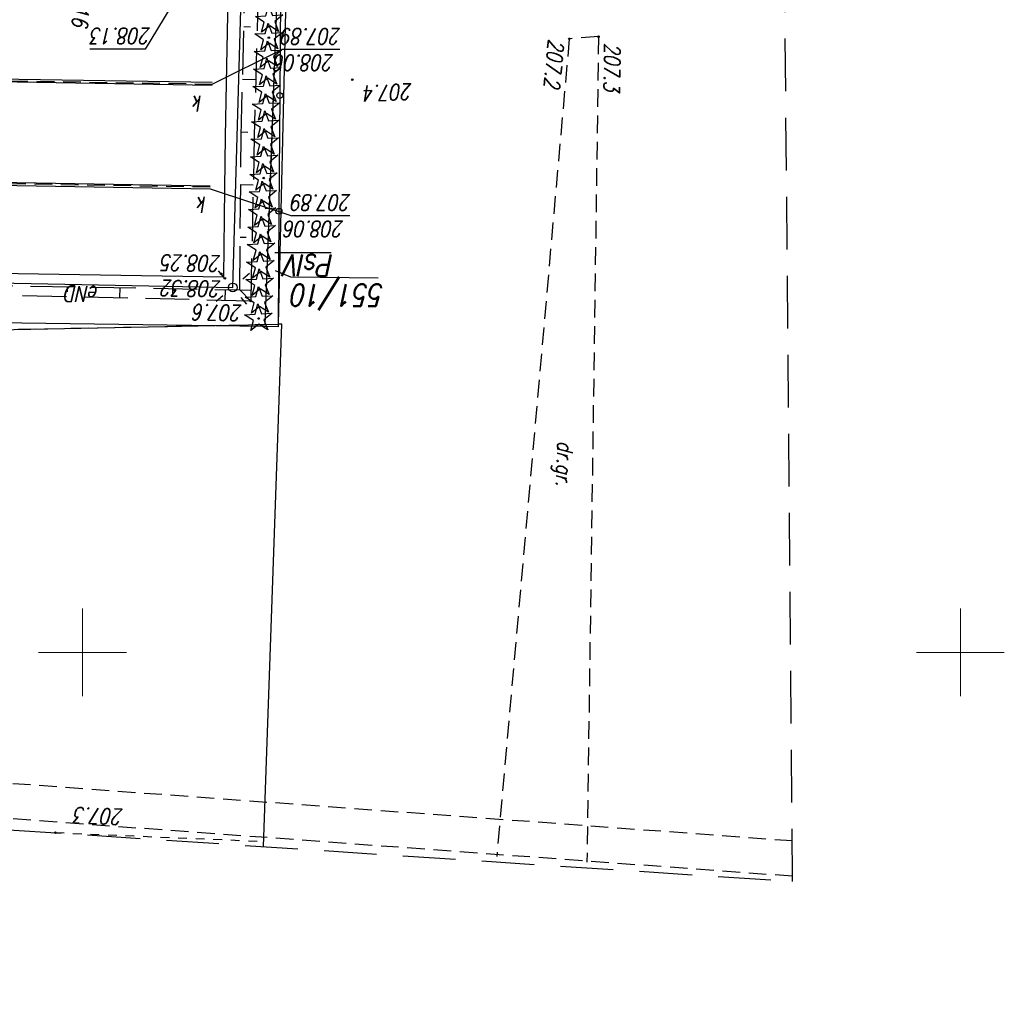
# Model space of a CAD drawing. Extents: x -110 to 11927435, y -6590197 to 5675008.
# Tile 58 of 71: x -2 to 54, y -194 to -139. Entities that reach past the tile are written whole.
import ezdxf
from ezdxf.enums import TextEntityAlignment as Align

# ---------------------------------------------------------------- set-up
doc = ezdxf.new("R2010")
doc.units = 0
for name, pattern in [('1', [0]), ('BGT', [0]), ('BPB', [1.5, 1, -0.5]), ('KOJ', [0]), ('KON', [1.5, 1, -0.5]), ('KOR', [1, 0.5, -0.5]), ('KOU', [1.5, 1, -0.5]), ('UPE', [0]), ('UPK', [0]), ('WSD', [3.5, 2.5, -1]), ('WSQ', [3.5, 2.5, -1])]:
    doc.linetypes.add(name, pattern=pattern)
doc.layers.get('0').update_dxf_attribs({"color": 250, "linetype": 'CONTINUOUS', "lineweight": 100})
doc.layers.add('_0', color=7, linetype='CONTINUOUS')
doc.layers.add('PARSI', color=7, linetype='CONTINUOUS', lineweight=20, true_color=0x0a0909)
doc.styles.add('K1_ACAD', font='romans.shx', dxfattribs={"width": 0.8, "oblique": 12})
doc.linetypes.add('BGS', pattern='A,3.75,[45,msgB.shx,S=0.625,R=0,X=0,Y=0],3.75', length=7.5)

# ---------------------------------------------------------------- blocks, each defined once
blk = doc.blocks.new('other_WSU')
at = {"linetype": 'Continuous'}
blk.add_circle((0, 0), 0.045, dxfattribs=at)
blk = doc.blocks.new('other_WSP')
at = {"linetype": 'Continuous'}
blk.add_circle((0, 0), 0.045, dxfattribs=at)
blk = doc.blocks.new('other_LAT')
at = {"linetype": 'Continuous'}
for p, q in [((0, 0.75), (0, 1.25)), ((-1.25, 0), (-0.75, 0)), ((0.75, 0), (1.25, 0)), ((0, -0.75), (0, -1.25))]:
    blk.add_line(p, q, dxfattribs=at)
blk = doc.blocks.new('other_SLS')
at = {"linetype": 'Continuous'}
blk.add_circle((0, 0), 0.25, dxfattribs=at)
blk = doc.blocks.new('other_DIG')
at = {"linetype": 'Continuous'}
for p, q in [((-0.3012, 0.09375), (-0.4937, 0.6621)), ((-0.4937, 0.6621), (-0.0039, 0.31545)), ((-0.0039, 0.31545), (0.4771, 0.67415)), ((0.4771, 0.67415), (0.2988, 0.1012)), ((-0.78225, -0.26495), (-0.3012, 0.09375)), ((0.2988, 0.1012), (0.7886, -0.24545)), ((-0.18225, -0.2575), (-0.78225, -0.26495)), ((0.01025, -0.82585), (-0.18225, -0.2575)), ((0.1886, -0.2529), (0.01025, -0.82585)), ((0.7886, -0.24545), (0.1886, -0.2529))]:
    blk.add_line(p, q, dxfattribs=at)
blk.add_circle((0, 0), 0.045, dxfattribs=at)
blk = doc.blocks.new('other_DIN')
at = {"linetype": 'Continuous'}
for p, q in [((-0.3012, 0.09375), (-0.4937, 0.6621)), ((-0.4937, 0.6621), (-0.0039, 0.31545)), ((-0.0039, 0.31545), (0.4771, 0.67415)), ((0.4771, 0.67415), (0.2988, 0.1012)), ((-0.78225, -0.26495), (-0.3012, 0.09375)), ((0.2988, 0.1012), (0.7886, -0.24545)), ((-0.18225, -0.2575), (-0.78225, -0.26495)), ((0.01025, -0.82585), (-0.18225, -0.2575)), ((0.1886, -0.2529), (0.01025, -0.82585)), ((0.7886, -0.24545), (0.1886, -0.2529))]:
    blk.add_line(p, q, dxfattribs=at)
blk = doc.blocks.new('mzsk01')
at = {"layer": 'PARSI'}
for p, q in [((0, -5), (0, 5)), ((5, 0), (-5, 0))]:
    blk.add_line(p, q, dxfattribs=at)
blk = doc.blocks.new('mdcp Łuszczanowiece')
at = {"layer": '_0', "linetype": 'KOU'}
for p, q in [((6591109.557, 5674862.751), (6591158.28, 5674859.17)), ((6591109.579, 5674860.74), (6591158.3, 5674857.16)), ((6591159.66, 5674831.72), (6591139.59, 5674831.32)), ((6591139.59, 5674831.32), (6591136.651, 5674751.311)), ((6591142.732, 5674823.511), (6591173.733, 5674822.987)), ((6591173.598, 5674817.135), (6591142.608, 5674817.63))]:
    blk.add_line(p, q, dxfattribs=at)
at = {"layer": '_0', "linetype": 'KON'}
for p, q in [((6591120.61, 5674814.928), (6591121.271, 5674861.955)), ((6591122.276, 5674815.058), (6591126.401, 5674861.623)), ((6591120.61, 5674814.928), (6591122.276, 5674815.058))]:
    blk.add_line(p, q, dxfattribs=at)
at = {"layer": '_0'}
for p, q in [((6591139.693, 5674861.059), (6591138.65, 5674831.3)), ((6591159.66, 5674831.72), (6591139.59, 5674831.32)), ((6591139.59, 5674831.32), (6591136.27, 5674740.94)), ((6591139.59, 5674831.32), (6591137.53, 5674775.33)), ((6591138.84, 5674831.3), (6591137.53, 5674775.33)), ((6591138.65, 5674831.3), (6591138.84, 5674831.3)), ((6591139.59, 5674831.32), (6591138.84, 5674831.3)), ((6591133.157, 5674828.687), (6591138.136, 5674828.622)), ((6591138.136, 5674828.622), (6591139.006, 5674828.261))]:
    blk.add_line(p, q, dxfattribs=at)
at = {"layer": '_0', "linetype": 'KOR'}
for p, q in [((6591151.541, 5674860.265), (6591139.661, 5674860.764)), ((6591151.542, 5674860.278), (6591151.541, 5674860.265))]:
    blk.add_line(p, q, dxfattribs=at)
at = {"layer": '_0', "linetype": 'BGT'}
for p, q in [((6591138.808, 5674824.876), (6591138.855, 5674831.467)), ((6591138.855, 5674831.467), (6591139.657, 5674831.44)), ((6591138.762, 5674818.285), (6591138.808, 5674824.876)), ((6591138.715, 5674811.694), (6591138.762, 5674818.285))]:
    blk.add_line(p, q, dxfattribs=at)
at = {"layer": '_0', "linetype": 'BGS'}
blk.add_line((6591139.656, 5674831.444), (6591166.557, 5674831.076), dxfattribs=at)
at = {"layer": '_0', "linetype": 'WSD'}
for p, q in [((6591140.212, 5674820.573), (6591140.418, 5674829.991)), ((6591140.418, 5674829.991), (6591173.903, 5674829.21)), ((6591139.903, 5674808.608), (6591140.212, 5674820.573))]:
    blk.add_line(p, q, dxfattribs=at)
at = {"layer": '_0', "linetype": '1'}
for p, q in [((6591141.045, 5674829.356), (6591140.418, 5674829.991)), ((6591141.045, 5674829.356), (6591140.418, 5674829.991)), ((6591141.872, 5674829.341), (6591141.883, 5674829.957)), ((6591144.871, 5674829.286), (6591144.877, 5674829.586)), ((6591147.871, 5674829.231), (6591147.882, 5674829.817)), ((6591150.871, 5674829.176), (6591150.876, 5674829.461)), ((6591141.045, 5674829.356), (6591140.405, 5674829.362)), ((6591141.017, 5674826.356), (6591140.678, 5674826.359)), ((6591140.988, 5674823.356), (6591140.273, 5674823.363)), ((6591140.956, 5674820.356), (6591140.582, 5674820.366)), ((6591140.88, 5674817.357), (6591140.13, 5674817.376)), ((6591140.803, 5674814.357), (6591140.428, 5674814.367))]:
    blk.add_line(p, q, dxfattribs=at)
at = {"layer": '_0', "linetype": 'UPE'}
for p, q in [((6591141.442, 5674829.213), (6591140.709, 5674803.707)), ((6591159.744, 5674828.868), (6591141.442, 5674829.213))]:
    blk.add_line(p, q, dxfattribs=at)
at = {"layer": '_0', "linetype": 'WSQ'}
for p, q in [((6591141.045, 5674829.356), (6591140.962, 5674820.594)), ((6591173.952, 5674828.751), (6591141.045, 5674829.356)), ((6591140.962, 5674820.594), (6591140.735, 5674811.686))]:
    blk.add_line(p, q, dxfattribs=at)
at = {"layer": '_0', "linetype": 'KOJ'}
for p, q in [((6591141.947, 5674828.613), (6591141.898, 5674823.571)), ((6591174.031, 5674828.074), (6591141.947, 5674828.613)), ((6591141.898, 5674823.571), (6591141.852, 5674820.612)), ((6591141.852, 5674820.612), (6591141.794, 5674817.576)), ((6591141.794, 5674817.576), (6591141.705, 5674812.552))]:
    blk.add_line(p, q, dxfattribs=at)
at = {"layer": '_0', "linetype": 'Continuous'}
for p, q in [((6591134.776, 5674825.136), (6591138.066, 5674825.136)), ((6591142.733, 5674823.591), (6591138.066, 5674825.136)), ((6591142.608, 5674817.63), (6591138.641, 5674815.671)), ((6591135.351, 5674815.671), (6591138.641, 5674815.671)), ((6591144.19, 5674811.95), (6591146.423, 5674815.648)), ((6591146.423, 5674815.648), (6591149.583, 5674815.648))]:
    blk.add_line(p, q, dxfattribs=at)
at = {"layer": '_0', "linetype": 'UPK'}
for p, q in [((6591207.157, 5674822.354), (6591142.73, 5674823.431)), ((6591207.16, 5674822.514), (6591142.733, 5674823.591)), ((6591142.609, 5674817.71), (6591207.045, 5674816.643)), ((6591142.607, 5674817.55), (6591207.043, 5674816.483))]:
    blk.add_line(p, q, dxfattribs=at)
at = {"layer": '_0', "linetype": 'BPB', "ltscale": 3}
blk.add_lwpolyline([(6591165.185, 5674987.457), (6591158.691, 5674859.807), (6591109.553, 5674863.045), (6591110.755, 5674725.53), (6591237.72, 5674719.424), (6591252.958, 5674983.187)], close=True, dxfattribs=at)
at = {"layer": '_0', "flags": 128}
blk.add_lwpolyline([(6591135.841, 5674827.237), (6591139.049, 5674827.251)], dxfattribs=at)
at = {"layer": '_0', "linetype": 'BGT'}
for centre in [(6591138.808, 5674824.876), (6591138.762, 5674818.285)]:
    blk.add_circle(centre, 0.17, dxfattribs=at)
at = {"layer": '_0'}
for name, p, rotation in [('other_WSP', (6591151.541, 5674860.265), 2.396156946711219), ('other_DIG', (6591139.966, 5674830.983), 2.396156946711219), ('other_DIN', (6591139.966, 5674830.983), 2.396156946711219), ('other_DIN', (6591139.93, 5674829.983), 2.396156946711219), ('other_LAT', (6591141.442, 5674829.213), 310.5410156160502), ('other_WSP', (6591140.418, 5674829.991), 2.396156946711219), ('other_DIN', (6591139.894, 5674828.984), 2.396129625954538), ('other_SLS', (6591141.442, 5674829.213), 2.396129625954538), ('other_DIN', (6591139.858, 5674827.985), 2.396129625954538), ('other_WSU', (6591141.893, 5674828.694), 2.396129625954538), ('other_WSU', (6591142.101, 5674828.443), 2.396129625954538), ('other_DIN', (6591139.821, 5674826.985), 2.396102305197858), ('other_DIN', (6591139.785, 5674825.986), 2.396102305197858), ('other_DIN', (6591139.749, 5674824.986), 2.396074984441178), ('other_DIN', (6591139.712, 5674823.987), 2.396074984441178), ('other_DIG', (6591139.676, 5674822.987), 2.396047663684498), ('other_DIN', (6591139.676, 5674822.987), 2.396047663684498), ('other_DIN', (6591139.64, 5674821.988), 2.396047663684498), ('other_DIN', (6591139.604, 5674820.988), 2.396020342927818), ('other_DIN', (6591139.567, 5674819.989), 2.395993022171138), ('other_DIN', (6591139.531, 5674818.99), 2.395965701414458), ('other_DIN', (6591139.495, 5674817.99), 2.395965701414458), ('other_DIN', (6591139.459, 5674816.991), 2.395938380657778), ('other_WSP', (6591134.631, 5674817.387), 2.395965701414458), ('other_DIN', (6591139.422, 5674815.991), 2.395911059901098), ('other_DIG', (6591139.386, 5674814.992), 2.395883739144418), ('other_DIN', (6591139.386, 5674814.992), 2.395883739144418), ('other_WSP', (6591120.61, 5674814.928), 2.396047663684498), ('other_WSP', (6591122.276, 5674815.058), 2.396047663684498), ('other_DIN', (6591139.35, 5674813.992), 2.395856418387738)]:
    blk.add_blockref(name, p, dxfattribs=dict(at, rotation=rotation))
at = {"layer": '_0', "color": 253}
for name, p, rotation in [('other_WSP', (6591151.541, 5674860.265), 2.396156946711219), ('other_DIG', (6591139.966, 5674830.983), 2.396156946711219), ('other_DIN', (6591139.966, 5674830.983), 2.396156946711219), ('other_DIN', (6591139.93, 5674829.983), 2.396156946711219), ('other_LAT', (6591141.442, 5674829.213), 310.5410156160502), ('other_WSP', (6591140.418, 5674829.991), 2.396156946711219), ('other_DIN', (6591139.894, 5674828.984), 2.396129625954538), ('other_SLS', (6591141.442, 5674829.213), 2.396129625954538), ('other_DIN', (6591139.858, 5674827.985), 2.396129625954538), ('other_WSU', (6591141.893, 5674828.694), 2.396129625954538), ('other_WSU', (6591142.101, 5674828.443), 2.396129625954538), ('other_DIN', (6591139.821, 5674826.985), 2.396102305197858), ('other_DIN', (6591139.785, 5674825.986), 2.396102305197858), ('other_DIN', (6591139.749, 5674824.986), 2.396074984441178), ('other_DIN', (6591139.712, 5674823.987), 2.396074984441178), ('other_DIG', (6591139.676, 5674822.987), 2.396047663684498), ('other_DIN', (6591139.676, 5674822.987), 2.396047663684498), ('other_DIN', (6591139.64, 5674821.988), 2.396047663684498), ('other_DIN', (6591139.604, 5674820.988), 2.396020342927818), ('other_DIN', (6591139.567, 5674819.989), 2.395993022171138), ('other_DIN', (6591139.531, 5674818.99), 2.395965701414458), ('other_DIN', (6591139.495, 5674817.99), 2.395965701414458), ('other_DIN', (6591139.459, 5674816.991), 2.395938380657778), ('other_WSP', (6591134.631, 5674817.387), 2.395965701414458), ('other_DIN', (6591139.422, 5674815.991), 2.395911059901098), ('other_DIG', (6591139.386, 5674814.992), 2.395883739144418), ('other_DIN', (6591139.386, 5674814.992), 2.395883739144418), ('other_WSP', (6591120.61, 5674814.928), 2.396047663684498), ('other_WSP', (6591122.276, 5674815.058), 2.396047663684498), ('other_DIN', (6591139.35, 5674813.992), 2.395856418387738)]:
    blk.add_blockref(name, p, dxfattribs=dict(at, rotation=rotation))
at = {"layer": '_0', "color": 253, "xscale": 0.5, "yscale": 0.5, "zscale": 0.5}
for p in [(6591100, 5674850), (6591150, 5674850)]:
    blk.add_blockref('mzsk01', p, dxfattribs=at)
at = {"layer": '_0', "style": 'K1_ACAD', "oblique": 12, "width": 0.8}
for s, rotation, p in [('207.3', 357.5957, (6591147.654, 5674858.934)), ('dr.gr.', 87.9334, (6591122.941, 5674837.947)), ('207.6', 358.6639, (6591140.887, 5674830.234)), ('eND', 358.9193, (6591149.08, 5674829.156)), ('208.32', 359.0349, (6591142.087, 5674828.857)), ('208.25', 359.0348, (6591142.103, 5674827.412)), ('207.4', 2.396, (6591131.219, 5674817.607)), ('207.3', 88.9562, (6591120.262, 5674815.279)), ('207.2', 84.483, (6591123.456, 5674815.043)), ('wo16', 85.9504, (6591150.43, 5674811.844))]:
    blk.add_text(s, height=0.9, rotation=rotation, dxfattribs=at).set_placement(p)
for s, height, p in [('551/10', 1.25, (6591132.818, 5674830.273)), ('PsIV', 1.25, (6591135.678, 5674828.583)), ('208.06', 0.9, (6591135.098, 5674826.336)), ('207.89', 0.9, (6591134.696, 5674824.836)), ('208.06', 0.9, (6591135.673, 5674816.871)), ('207.89', 0.9, (6591135.271, 5674815.371))]:
    blk.add_text(s, height=height, dxfattribs=at).set_placement(p, align=Align.TOP_LEFT)
for rotation, p in [(2.3961, (6591143.465, 5674824.072)), (2.396, (6591143.706, 5674818.314))]:
    blk.add_text('k', height=0.9, rotation=rotation, dxfattribs=at).set_placement(p, align=Align.RIGHT)
blk.add_text('208.13', height=0.9, dxfattribs=at).set_placement((6591146.102, 5674814.448))

msp = doc.modelspace()

# ---------------------------------------------------------------- block references
at = {"layer": '_0', "linetype": 'ByBlock', "lineweight": 9, "rotation": 180}
msp.add_blockref('mdcp Łuszczanowiece', (6591151.409, 5674674.849), dxfattribs=at)

doc.saveas('drawing.dxf')
